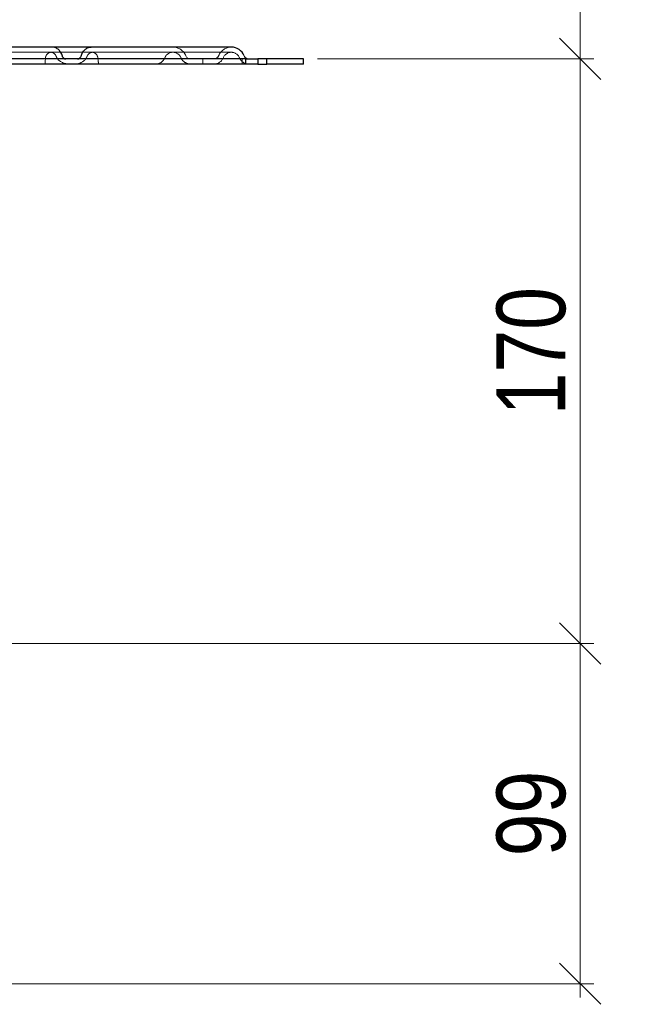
# Model space of a CAD drawing. Header units: millimetres. Extents: x -300186 to 535068, y -28581 to 763298.
# Tile 79 of 256: x -530 to -354, y 137565 to 137851. Entities that reach past the tile are written whole.
import ezdxf

# ---------------------------------------------------------------- set-up
doc = ezdxf.new("R2010")
doc.units = ezdxf.units.MM
doc.header["$LTSCALE"] = 10
doc.header["$PDSIZE"] = -4
doc.linetypes.add('ČÁRKOVANÁ', pattern=[19.05, 12.7, -6.35])
for name, color, linetype, lineweight in [('ACO_KOTY', 5, 'Continuous', 13), ('ACO_NEVID', 8, 'ČÁRKOVANÁ', 13), ('ACO_SILNA', 7, 'Continuous', 30)]:
    doc.layers.add(name, color=color, linetype=linetype, lineweight=lineweight)
doc.styles.add('ACO', font='arial.ttf', dxfattribs={"width": 0.8})
doc.dimstyles.new('M1_4 (šipky)', dxfattribs={"dimscale": 4, "dimtxt": 3, "dimasz": 3, "dimexe": 1, "dimexo": 1, "dimgap": 1, "dimtad": 1, "dimdec": 0, "dimtxsty": 'ACO', "dimcen": 3, "dimdle": 1, "dimclrd": 256, "dimclre": 256, "dimclrt": 7, "dimadec": 1, "dimazin": 2, "dimtfac": 0.8, "dimtmove": 0, "dimatfit": 0, "dimldrblk": 'DOTSMALL', "dimfxl": 1, "dimlwd": -1, "dimlwe": -1, "dimarcsym": 1})

# ---------------------------------------------------------------- blocks, each defined once
blk = doc.blocks.new('408057')
at = {"layer": 'ACO_NEVID'}
for p, q in [((5356.03, 3203.47), (5321.47, 3203.47)), ((5368.05, 3203.47), (5356.03, 3203.47)), ((5408.47, 3203.47), (5368.05, 3203.47)), ((5400.15, 3201.54), (5400.15, 3200.04)), ((5411.61, 3200.04), (5411.61, 3201.54))]:
    blk.add_line(p, q, dxfattribs=at)
at = {"layer": 'ACO_NEVID', "flags": 128}
for points in [[(5354.64, 3202.54), (5354.63, 3202.51), (5354.62, 3202.49), (5354.6, 3202.46), (5354.59, 3202.44), (5354.58, 3202.42), (5354.57, 3202.39), (5354.56, 3202.37), (5354.55, 3202.34), (5354.54, 3202.31), (5354.53, 3202.29), (5354.52, 3202.26), (5354.51, 3202.24), (5354.5, 3202.21), (5354.49, 3202.18), (5354.49, 3202.16), (5354.48, 3202.13), (5354.47, 3202.1), (5354.47, 3202.08), (5354.46, 3202.05), (5354.46, 3202.02), (5354.45, 3201.99), (5354.45, 3201.97), (5354.45, 3201.94), (5354.44, 3201.91)], [(5357.41, 3202.54), (5357.32, 3202.68), (5357.23, 3202.8), (5357.13, 3202.92), (5357.02, 3203.04), (5356.91, 3203.14), (5356.79, 3203.23), (5356.67, 3203.3), (5356.55, 3203.36), (5356.42, 3203.41), (5356.29, 3203.44), (5356.15, 3203.47), (5356.03, 3203.47), (5355.9, 3203.47), (5355.76, 3203.44), (5355.63, 3203.41), (5355.5, 3203.36), (5355.38, 3203.3), (5355.26, 3203.23), (5355.14, 3203.14), (5355.03, 3203.04), (5354.92, 3202.92), (5354.82, 3202.8), (5354.73, 3202.68), (5354.64, 3202.54)], [(5356.4, 3204.97), (5356.66, 3204.96), (5356.92, 3204.92), (5357.17, 3204.85), (5357.41, 3204.76), (5357.65, 3204.65), (5357.87, 3204.51), (5358.08, 3204.36), (5358.28, 3204.19), (5358.46, 3204), (5358.62, 3203.8), (5358.92, 3203.36), (5359.15, 3202.88), (5359.33, 3202.38)], [(5357.73, 3201.91), (5357.71, 3201.94), (5357.7, 3201.97), (5357.69, 3201.99), (5357.67, 3202.02), (5357.66, 3202.05), (5357.65, 3202.08), (5357.63, 3202.1), (5357.62, 3202.13), (5357.61, 3202.16), (5357.59, 3202.18), (5357.58, 3202.21), (5357.57, 3202.24), (5357.55, 3202.26), (5357.54, 3202.29), (5357.53, 3202.31), (5357.51, 3202.34), (5357.5, 3202.37), (5357.49, 3202.39), (5357.47, 3202.42), (5357.46, 3202.44), (5357.45, 3202.46), (5357.43, 3202.49), (5357.42, 3202.51), (5357.41, 3202.54)], [(5366.35, 3201.91), (5366.36, 3201.94), (5366.38, 3201.97), (5366.39, 3201.99), (5366.4, 3202.02), (5366.42, 3202.05), (5366.43, 3202.08), (5366.44, 3202.1), (5366.45, 3202.13), (5366.47, 3202.16), (5366.48, 3202.18), (5366.49, 3202.21), (5366.51, 3202.24), (5366.52, 3202.26), (5366.53, 3202.29), (5366.54, 3202.31), (5366.56, 3202.34), (5366.57, 3202.36), (5366.58, 3202.39), (5366.6, 3202.42), (5366.61, 3202.44), (5366.62, 3202.46), (5366.64, 3202.49), (5366.65, 3202.51), (5366.66, 3202.54)], [(5366.66, 3202.54), (5366.75, 3202.68), (5366.84, 3202.8), (5366.94, 3202.92), (5367.05, 3203.04), (5367.16, 3203.14), (5367.28, 3203.23), (5367.4, 3203.3), (5367.52, 3203.36), (5367.65, 3203.41), (5367.78, 3203.44), (5367.92, 3203.47), (5368.05, 3203.47), (5368.17, 3203.47), (5368.31, 3203.44), (5368.44, 3203.41), (5368.57, 3203.36), (5368.69, 3203.3), (5368.81, 3203.23), (5368.93, 3203.14), (5369.04, 3203.04), (5369.15, 3202.92), (5369.25, 3202.8), (5369.34, 3202.68), (5369.43, 3202.54)], [(5369.43, 3202.54), (5369.44, 3202.51), (5369.45, 3202.49), (5369.47, 3202.46), (5369.48, 3202.44), (5369.49, 3202.42), (5369.5, 3202.39), (5369.51, 3202.36), (5369.52, 3202.34), (5369.53, 3202.31), (5369.54, 3202.29), (5369.55, 3202.26), (5369.56, 3202.24), (5369.57, 3202.21), (5369.58, 3202.18), (5369.59, 3202.16), (5369.59, 3202.13), (5369.6, 3202.1), (5369.61, 3202.08), (5369.61, 3202.05), (5369.62, 3202.02), (5369.62, 3201.99), (5369.63, 3201.97), (5369.63, 3201.94), (5369.63, 3201.91)], [(5389.51, 3202.54), (5389.49, 3202.51), (5389.48, 3202.49), (5389.46, 3202.46), (5389.44, 3202.44), (5389.42, 3202.42), (5389.4, 3202.39), (5389.39, 3202.37), (5389.37, 3202.34), (5389.35, 3202.31), (5389.34, 3202.29), (5389.32, 3202.26), (5389.31, 3202.24), (5389.29, 3202.21), (5389.28, 3202.18), (5389.26, 3202.16), (5389.25, 3202.13), (5389.24, 3202.1), (5389.22, 3202.08), (5389.21, 3202.05), (5389.2, 3202.02), (5389.19, 3201.99), (5389.17, 3201.97), (5389.16, 3201.94), (5389.15, 3201.91)], [(5393.42, 3202.54), (5393.3, 3202.68), (5393.17, 3202.8), (5393.03, 3202.92), (5392.88, 3203.04), (5392.72, 3203.14), (5392.55, 3203.23), (5392.39, 3203.3), (5392.21, 3203.36), (5392.03, 3203.41), (5391.84, 3203.44), (5391.65, 3203.47), (5391.47, 3203.47), (5391.29, 3203.47), (5391.1, 3203.44), (5390.91, 3203.41), (5390.73, 3203.36), (5390.55, 3203.3), (5390.39, 3203.23), (5390.22, 3203.14), (5390.06, 3203.04), (5389.9, 3202.92), (5389.76, 3202.8), (5389.64, 3202.68), (5389.51, 3202.54)], [(5395.21, 3202.48), (5395.09, 3202.75), (5394.95, 3203.01), (5394.79, 3203.26), (5394.61, 3203.49), (5394.41, 3203.72), (5394.2, 3203.93), (5393.98, 3204.12), (5393.74, 3204.29), (5393.48, 3204.45), (5393.22, 3204.59), (5392.95, 3204.7), (5392.67, 3204.8), (5392.38, 3204.88), (5392.09, 3204.93), (5391.79, 3204.96), (5391.5, 3204.97)], [(5393.8, 3201.91), (5393.78, 3201.94), (5393.77, 3201.97), (5393.76, 3201.99), (5393.75, 3202.02), (5393.73, 3202.05), (5393.72, 3202.08), (5393.71, 3202.1), (5393.69, 3202.13), (5393.68, 3202.16), (5393.66, 3202.18), (5393.65, 3202.21), (5393.63, 3202.23), (5393.62, 3202.26), (5393.6, 3202.29), (5393.59, 3202.31), (5393.57, 3202.34), (5393.55, 3202.36), (5393.53, 3202.39), (5393.52, 3202.41), (5393.5, 3202.44), (5393.48, 3202.46), (5393.46, 3202.49), (5393.44, 3202.51), (5393.42, 3202.54)], [(5354.44, 3201.91), (5354.43, 3201.76), (5354.42, 3201.6), (5354.4, 3201.46), (5354.39, 3201.32), (5354.38, 3201.19), (5354.37, 3201.07), (5354.36, 3200.95), (5354.36, 3200.85), (5354.35, 3200.74), (5354.34, 3200.65), (5354.33, 3200.56), (5354.33, 3200.48), (5354.32, 3200.41), (5354.32, 3200.35), (5354.31, 3200.29), (5354.31, 3200.23), (5354.3, 3200.19), (5354.3, 3200.15), (5354.29, 3200.11), (5354.29, 3200.09), (5354.28, 3200.06), (5354.28, 3200.05), (5354.27, 3200.04), (5354.27, 3200.04)], [(5361.48, 3200.04), (5361.3, 3200.04), (5361.11, 3200.05), (5360.93, 3200.06), (5360.75, 3200.09), (5360.56, 3200.11), (5360.38, 3200.15), (5360.2, 3200.18), (5360.02, 3200.23), (5359.85, 3200.28), (5359.67, 3200.34), (5359.5, 3200.41), (5359.33, 3200.48), (5359.16, 3200.56), (5359, 3200.64), (5358.84, 3200.74), (5358.69, 3200.84), (5358.54, 3200.94), (5358.4, 3201.06), (5358.26, 3201.18), (5358.13, 3201.31), (5358.02, 3201.45), (5357.91, 3201.6), (5357.81, 3201.75), (5357.73, 3201.91)], [(5362.75, 3200.04), (5362.93, 3200.04), (5363.11, 3200.05), (5363.29, 3200.06), (5363.47, 3200.09), (5363.64, 3200.11), (5363.82, 3200.15), (5363.99, 3200.19), (5364.17, 3200.23), (5364.34, 3200.29), (5364.5, 3200.35), (5364.67, 3200.41), (5364.83, 3200.49), (5364.99, 3200.57), (5365.15, 3200.65), (5365.3, 3200.75), (5365.45, 3200.85), (5365.59, 3200.95), (5365.72, 3201.07), (5365.85, 3201.19), (5365.97, 3201.32), (5366.08, 3201.46), (5366.18, 3201.61), (5366.27, 3201.76), (5366.35, 3201.91)], [(5369.63, 3201.91), (5369.65, 3201.75), (5369.67, 3201.6), (5369.69, 3201.45), (5369.7, 3201.31), (5369.72, 3201.18), (5369.73, 3201.06), (5369.75, 3200.94), (5369.76, 3200.84), (5369.78, 3200.74), (5369.79, 3200.64), (5369.81, 3200.56), (5369.82, 3200.48), (5369.83, 3200.41), (5369.85, 3200.34), (5369.86, 3200.28), (5369.87, 3200.23), (5369.88, 3200.18), (5369.9, 3200.15), (5369.91, 3200.11), (5369.92, 3200.09), (5369.93, 3200.06), (5369.94, 3200.05), (5369.96, 3200.04), (5369.97, 3200.04)], [(5389.15, 3201.91), (5389.09, 3201.76), (5389.01, 3201.61), (5388.94, 3201.47), (5388.85, 3201.33), (5388.76, 3201.2), (5388.67, 3201.08), (5388.57, 3200.97), (5388.47, 3200.86), (5388.36, 3200.76), (5388.25, 3200.67), (5388.14, 3200.58), (5388.02, 3200.5), (5387.91, 3200.43), (5387.79, 3200.36), (5387.67, 3200.3), (5387.54, 3200.24), (5387.42, 3200.2), (5387.29, 3200.15), (5387.16, 3200.12), (5387.03, 3200.09), (5386.9, 3200.07), (5386.76, 3200.05), (5386.63, 3200.04), (5386.49, 3200.04)], [(5396.7, 3200.04), (5396.55, 3200.04), (5396.41, 3200.05), (5396.26, 3200.07), (5396.11, 3200.09), (5395.97, 3200.12), (5395.82, 3200.16), (5395.68, 3200.2), (5395.53, 3200.25), (5395.39, 3200.31), (5395.25, 3200.38), (5395.12, 3200.45), (5394.99, 3200.53), (5394.86, 3200.61), (5394.74, 3200.7), (5394.62, 3200.79), (5394.51, 3200.89), (5394.4, 3201), (5394.3, 3201.11), (5394.2, 3201.23), (5394.11, 3201.35), (5394.02, 3201.48), (5393.94, 3201.62), (5393.86, 3201.76), (5393.8, 3201.91)], [(5396.6, 3201.54), (5396.38, 3201.55), (5396.16, 3201.6), (5395.96, 3201.68), (5395.76, 3201.79), (5395.59, 3201.93), (5395.44, 3202.09), (5395.31, 3202.28), (5395.21, 3202.48)], [(5402.12, 3200.04), (5401.96, 3200.04), (5401.81, 3200.04), (5401.66, 3200.05), (5401.51, 3200.06), (5401.38, 3200.06), (5401.25, 3200.07), (5401.12, 3200.08), (5401, 3200.08), (5400.89, 3200.09), (5400.79, 3200.09), (5400.69, 3200.1), (5400.61, 3200.1), (5400.52, 3200.1), (5400.45, 3200.09), (5400.38, 3200.09), (5400.33, 3200.08), (5400.28, 3200.08), (5400.24, 3200.07), (5400.2, 3200.06), (5400.18, 3200.06), (5400.16, 3200.05), (5400.15, 3200.04), (5400.15, 3200.04), (5400.16, 3200.04)]]:
    blk.add_lwpolyline(points, dxfattribs=at)
at = {"layer": 'ACO_NEVID'}
for centre, radius, start, end in [((5408.47, 3200.97), 4, 90, 157.9757), ((5408.47, 3200.97), 2.5, 90, 157.9757), ((5408.47, 3200.97), 2.5, 22.0243, 90), ((5403.38, 3203.04), 1.5, 270, 337.9757), ((5403.38, 3203.04), 3, 270, 337.9757), ((5413.57, 3203.04), 3, 202.0243, 270)]:
    blk.add_arc(centre, radius, start, end, dxfattribs=at)
at = {"layer": 'ACO_SILNA'}
for p, q in [((5356.4, 3204.97), (5321.47, 3204.97)), ((5367.71, 3204.97), (5356.4, 3204.97)), ((5408.47, 3204.97), (5367.71, 3204.97)), ((5412.62, 3201.54), (5326.3, 3201.54)), ((5412.62, 3200.04), (5326.3, 3200.04)), ((5359.41, 3202.15), (5359.33, 3202.38)), ((5364.7, 3202.15), (5364.78, 3202.38)), ((5412.62, 3201.54), (5412.62, 3200.04)), ((5412.62, 3201.54), (5416.2, 3201.54)), ((5416.2, 3200.04), (5412.62, 3200.04)), ((5418.74, 3201.54), (5416.2, 3201.54)), ((5416.2, 3201.54), (5416.2, 3200.04)), ((5416.2, 3200.04), (5418.74, 3200.04)), ((5418.74, 3200.04), (5418.74, 3201.54)), ((5429.47, 3201.54), (5418.74, 3201.54)), ((5429.47, 3200.04), (5418.74, 3200.04)), ((5429.47, 3200.04), (5429.47, 3201.54))]:
    blk.add_line(p, q, dxfattribs=at)
at = {"layer": 'ACO_SILNA', "flags": 128}
for points in [[(5359.33, 3202.38), (5359.15, 3202.88), (5358.91, 3203.36), (5358.62, 3203.8), (5358.46, 3204), (5358.27, 3204.19), (5358.08, 3204.36), (5357.87, 3204.51), (5357.65, 3204.65), (5357.41, 3204.76), (5357.17, 3204.85), (5356.92, 3204.92), (5356.66, 3204.96), (5356.4, 3204.97)], [(5364.78, 3202.38), (5364.96, 3202.88), (5365.19, 3203.36), (5365.49, 3203.8), (5365.65, 3204), (5365.83, 3204.19), (5366.03, 3204.36), (5366.24, 3204.51), (5366.46, 3204.65), (5366.69, 3204.76), (5366.94, 3204.85), (5367.19, 3204.92), (5367.45, 3204.96), (5367.71, 3204.97)]]:
    blk.add_lwpolyline(points, dxfattribs=at)
at = {"layer": 'ACO_SILNA'}
for centre, radius, start, end in [((5408.47, 3200.97), 4, 22.0243, 90), ((5360.33, 3202.54), 1, 202.7063, 270), ((5363.78, 3202.54), 1, 270, 337.2873), ((5413.57, 3203.04), 1.5, 202.0243, 270)]:
    blk.add_arc(centre, radius, start, end, dxfattribs=at)
blk = doc.blocks.new('_OBLIQUE')
at = {"color": 0, "linetype": 'ByBlock'}
blk.add_line((-0.5, -0.5), (0.5, 0.5), dxfattribs=at)
blk = doc.blocks.new('*D1065')
at = {"layer": 'ACO_KOTY', "color": 0, "transparency": 16777216}
for p, q in [((-367.36, 137843.54), (-367.36, 137665.5)), ((-443.79, 137839.54), (-363.36, 137839.54)), ((-560.79, 137669.5), (-363.36, 137669.5))]:
    blk.add_line(p, q, dxfattribs=at)
at = {"layer": 'Defpoints', "color": 0, "lineweight": -3, "transparency": 16777216}
for p in [(-447.79, 137839.54), (-564.79, 137669.5), (-367.36, 137669.5)]:
    blk.add_point(p, dxfattribs=at)
at = {"layer": 'ACO_KOTY', "color": 0, "transparency": 16777216, "xscale": 12, "yscale": 12, "zscale": 12}
for p, rotation in [((-367.36, 137839.54), 90), ((-367.36, 137669.5), 270)]:
    blk.add_blockref('_OBLIQUE', p, dxfattribs=dict(at, rotation=rotation))
at = {"layer": 'ACO_KOTY', "color": 7, "transparency": 16777216, "insert": (-381.57, 137754.52), "char_height": 20, "attachment_point": 5, "rotation": 90, "style": 'ACO'}
blk.add_mtext('170', dxfattribs=at)
blk = doc.blocks.new('_DotSmall')
at = {"color": 0, "linetype": 'ByBlock', "const_width": 0.5}
blk.add_lwpolyline([(-0.0625, 0, 1), (0.0625, 0, 1)], format="xyb", close=True, dxfattribs=at)
blk = doc.blocks.new('*D1066')
at = {"layer": 'ACO_KOTY', "color": 0, "transparency": 16777216}
for p, q in [((-367.36, 137566.5), (-367.36, 137673.5)), ((-560.79, 137669.5), (-363.36, 137669.5)), ((-569.79, 137570.5), (-363.36, 137570.5))]:
    blk.add_line(p, q, dxfattribs=at)
at = {"layer": 'Defpoints', "color": 0, "lineweight": -3, "transparency": 16777216}
for p in [(-564.79, 137669.5), (-367.36, 137669.5), (-573.79, 137570.5)]:
    blk.add_point(p, dxfattribs=at)
at = {"layer": 'ACO_KOTY', "color": 0, "transparency": 16777216, "xscale": 12, "yscale": 12, "zscale": 12}
for p, rotation in [((-367.36, 137669.5), 90), ((-367.36, 137570.5), 270)]:
    blk.add_blockref('_OBLIQUE', p, dxfattribs=dict(at, rotation=rotation))
at = {"layer": 'ACO_KOTY', "color": 7, "transparency": 16777216, "insert": (-381.57, 137620), "char_height": 20, "attachment_point": 5, "rotation": 90, "style": 'ACO'}
blk.add_mtext('99', dxfattribs=at)
blk = doc.blocks.new('*D1069')
at = {"layer": 'ACO_KOTY', "color": 0, "transparency": 16777216}
for p, q in [((-367.36, 137835.54), (-367.36, 138033.54)), ((-497.79, 138029.54), (-363.36, 138029.54)), ((-380.88, 137839.54), (-363.36, 137839.54))]:
    blk.add_line(p, q, dxfattribs=at)
at = {"layer": 'Defpoints', "color": 0, "lineweight": -3, "transparency": 16777216}
for p in [(-501.79, 138029.54), (-367.36, 138029.54), (-384.88, 137839.54)]:
    blk.add_point(p, dxfattribs=at)
at = {"layer": 'ACO_KOTY', "color": 0, "transparency": 16777216, "xscale": 12, "yscale": 12, "zscale": 12}
for p, rotation in [((-367.36, 138029.54), 90), ((-367.36, 137839.54), 270)]:
    blk.add_blockref('_OBLIQUE', p, dxfattribs=dict(at, rotation=rotation))
at = {"layer": 'ACO_KOTY', "color": 7, "transparency": 16777216, "insert": (-381.57, 137941.54), "char_height": 20, "attachment_point": 5, "rotation": 90, "style": 'ACO'}
blk.add_mtext('180 - 220', dxfattribs=at)

msp = doc.modelspace()

# ---------------------------------------------------------------- block references
at = {"layer": 'ACO_SILNA'}
msp.add_blockref('408057', (-5877.262, 134638.004), dxfattribs=at)

# ---------------------------------------------------------------- dimensions: what is measured, and where the dimension line sits
at = {"layer": 'ACO_KOTY', "color": 0}
dim = msp.add_linear_dim(base=(-367.357, 138029.541), p1=(-384.875, 137839.541), p2=(-501.787, 138029.541), angle=90, text='180 - 220', dimstyle='M1_4 (šipky)', override={"dimtxt": 5, "dimblk1": 'OBLIQUE', "dimblk2": 'OBLIQUE', "dimsah": 1, "dimclrd": 0, "dimclre": 0}, dxfattribs=at)
dim.commit()
dim.dimension.update_dxf_attribs({"geometry": '*D1069', "text_midpoint": (-367.357, 137941.541), "dimtype": 160})
for p1, picture, middle in [((-447.787, 137839.541), '*D1065', (-381.569, 137754.522)), ((-573.787, 137570.502), '*D1066', (-381.569, 137620.002))]:
    dim = msp.add_linear_dim(base=(-367.357, 137669.502), p1=p1, p2=(-564.787, 137669.502), angle=90, dimstyle='M1_4 (šipky)', override={"dimtxt": 5, "dimblk1": 'OBLIQUE', "dimblk2": 'OBLIQUE', "dimsah": 1, "dimclrd": 0, "dimclre": 0}, dxfattribs=at)
    dim.commit()
    dim.dimension.update_dxf_attribs({"geometry": picture, "text_midpoint": middle})

doc.saveas('drawing.dxf')
